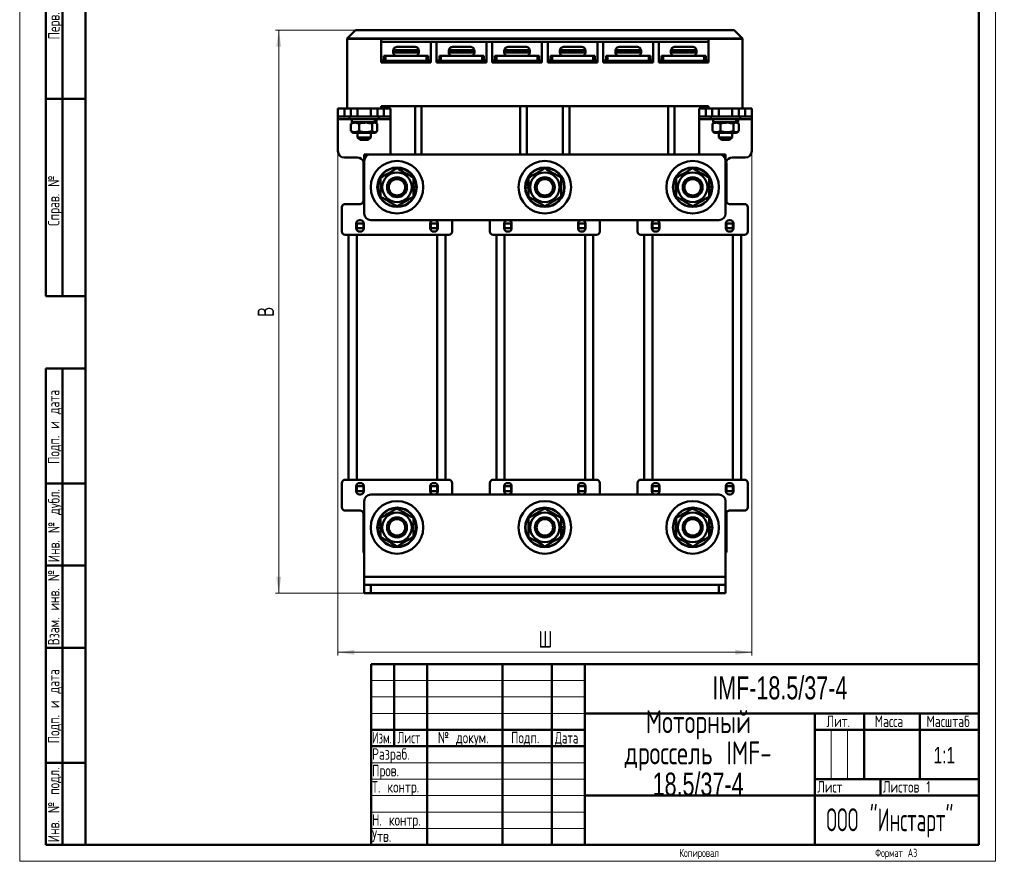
# Model space of a CAD drawing. Header units: millimetres. Extents: x 0 to 300, y 0 to 420.
# Tile 1 of 2: x 0 to 300, y 0 to 256. Entities that reach past the tile are written whole.
import ezdxf

# ---------------------------------------------------------------- set-up
doc = ezdxf.new("R2010")
doc.units = ezdxf.units.MM
doc.linetypes.add('SLD-Сплошная', pattern=[0])
doc.styles.add('SLDTEXTSTYLE0', font='TXT', dxfattribs={"width": 0.7})
doc.styles.add('SLDTEXTSTYLE1', font='TXT', dxfattribs={"width": 0.7, "bigfont": 'bigfont'})
doc.styles.add('SLDTEXTSTYLE2', font='TXT', dxfattribs={"width": 0.705079, "bigfont": 'bigfont'})
doc.styles.add('SLDTEXTSTYLE3', font='TXT', dxfattribs={"width": 0.648852, "bigfont": 'bigfont'})
doc.styles.add('SLDTEXTSTYLE4', font='TXT', dxfattribs={"width": 0.632021, "bigfont": 'bigfont'})
doc.styles.add('SLDTEXTSTYLE5', font='TXT', dxfattribs={"width": 0.625377, "bigfont": 'bigfont'})
doc.styles.add('SLDTEXTSTYLE6', font='TXT', dxfattribs={"width": 0.572824, "bigfont": 'bigfont'})
doc.dimstyles.new('SLDDIMSTYLE0', dxfattribs={"dimtxt": 5, "dimasz": 5, "dimexe": 0, "dimexo": 0.0625, "dimgap": 1.25, "dimtad": 2, "dimdec": 1, "dimrnd": 1e-09, "dimzin": 12, "dimdsep": 46, "dimtxsty": 'SLDTEXTSTYLE0', "dimsah": 1, "dimcen": 0.09, "dimadec": 0, "dimazin": 3, "dimtfac": 1, "dimtdec": 3, "dimtofl": 0, "dimtmove": 0, "dimatfit": 3, "dimfxl": 0, "dimfrac": 2, "dimtolj": 1, "dimtzin": 12, "dimarcsym": 0})

# ---------------------------------------------------------------- blocks, each defined once
blk = doc.blocks.new('SW_NOTE_0')
at = {"color": 0, "linetype": 'Continuous', "lineweight": 0, "char_height": 7, "attachment_point": 2}
for s, insert, style in [('Моторный', (17.5, 9), 'SLDTEXTSTYLE1'), ('дроссель IMF-', (17.41, -0.5), 'SLDTEXTSTYLE1'), ('18.5/37-4', (17.4, -10), 'SLDTEXTSTYLE0')]:
    blk.add_mtext(s, dxfattribs=dict(at, insert=insert, style=style))
blk = doc.blocks.new('_D')
at = {"color": 7, "linetype": 'SLD-Сплошная', "lineweight": 0}
for p, q in [((96.85, 216.1), (96.85, 62.61)), ((222.85, 216.1), (222.85, 62.61)), ((96.85, 63.61), (222.85, 63.61))]:
    blk.add_line(p, q, dxfattribs=at)
at = {"color": 7, "linetype": 'SLD-Сплошная', "lineweight": 18}
for points in [[(96.85, 63.61), (101.85, 62.84), (101.85, 64.37)], [(222.85, 63.61), (217.85, 64.37), (217.85, 62.84)]]:
    blk.add_solid(points, dxfattribs=at)
at = {"color": 7, "linetype": 'SLD-Сплошная', "lineweight": 18, "insert": (157.9, 70.05), "char_height": 5, "attachment_point": 1, "style": 'SLDTEXTSTYLE1'}
blk.add_mtext('Ш', dxfattribs=at)
blk = doc.blocks.new('_D_1')
at = {"color": 7, "linetype": 'SLD-Сплошная', "lineweight": 0}
for p, q in [((102.19, 252.91), (77.85, 252.91)), ((78.85, 81.61), (78.85, 252.91)), ((106.84, 81.61), (77.85, 81.61))]:
    blk.add_line(p, q, dxfattribs=at)
at = {"color": 7, "linetype": 'SLD-Сплошная', "lineweight": 18}
for points in [[(78.85, 252.91), (78.08, 247.91), (79.62, 247.91)], [(78.85, 81.61), (79.62, 86.61), (78.08, 86.61)]]:
    blk.add_solid(points, dxfattribs=at)
at = {"color": 7, "linetype": 'SLD-Сплошная', "lineweight": 18, "insert": (72.41, 165.66), "char_height": 5, "attachment_point": 1, "rotation": 90, "style": 'SLDTEXTSTYLE1'}
blk.add_mtext('В', dxfattribs=at)

msp = doc.modelspace()

# ---------------------------------------------------------------- linework, layer by layer
at = {"color": 7, "linetype": 'SLD-Сплошная', "lineweight": 18}
for p, q in [((0, 420), (0, 0)), ((297, 420), (297, 0)), ((107, 55), (172, 55)), ((107, 50), (172, 50)), ((107, 45), (172, 45)), ((247, 40), (247, 25)), ((252, 40), (252, 25)), ((107, 30), (172, 30)), ((107, 25), (172, 25)), ((107, 20), (172, 20)), ((107, 15), (172, 15)), ((107, 10), (172, 10)), ((0, 0), (297, 0))]:
    msp.add_line(p, q, dxfattribs=at)
at = {"color": 7, "linetype": 'SLD-Сплошная', "lineweight": 50}
for p, q in [((20, 415), (20, 5)), ((20, 415), (20, 5)), ((292, 5), (292, 415)), ((8, 172), (8, 292)), ((8, 172), (8, 292)), ((13, 172), (13, 292)), ((13, 172), (13, 292)), ((102.2, 252.91), (99.7, 250.41)), ((102.2, 252.91), (217.5, 252.91)), ((217.5, 252.91), (220, 250.41)), ((99.7, 250.41), (99.7, 250.31)), ((99.7, 250.41), (220, 250.41)), ((220, 250.31), (99.7, 250.31)), ((99.7, 229.11), (99.7, 250.31)), ((99.7, 250.31), (110, 250.31)), ((110, 250.31), (110, 243.11)), ((110, 249.31), (125.15, 249.31)), ((125.15, 243.11), (125.15, 249.31)), ((125.15, 249.31), (126.91, 249.31)), ((126.91, 249.31), (126.91, 243.11)), ((126.91, 249.31), (142.06, 249.31)), ((142.06, 243.11), (142.06, 249.31)), ((142.06, 249.31), (143.82, 249.31)), ((143.82, 249.31), (143.82, 243.11)), ((143.82, 249.31), (158.97, 249.31)), ((158.97, 243.11), (158.97, 249.31)), ((158.97, 249.31), (160.73, 249.31)), ((160.73, 249.31), (160.73, 243.11)), ((160.73, 249.31), (175.88, 249.31)), ((175.88, 243.11), (175.88, 249.31)), ((175.88, 249.31), (177.64, 249.31)), ((177.64, 249.31), (177.64, 243.11)), ((177.64, 249.31), (192.79, 249.31)), ((192.79, 243.11), (192.79, 249.31)), ((192.79, 249.31), (194.55, 249.31)), ((194.55, 249.31), (194.55, 243.11)), ((194.55, 249.31), (209.7, 249.31)), ((209.7, 243.11), (209.7, 250.31)), ((209.7, 250.31), (220, 250.31)), ((220, 250.41), (220, 250.31)), ((220, 250.31), (220, 229.11)), ((113.68, 246.81), (113.68, 246.11)), ((113.68, 246.81), (113.75, 246.81)), ((121.4, 246.81), (113.75, 246.81)), ((121.4, 246.81), (121.48, 246.81)), ((121.48, 246.11), (121.48, 246.81)), ((130.59, 246.81), (130.59, 246.11)), ((130.59, 246.81), (130.66, 246.81)), ((138.31, 246.81), (130.66, 246.81)), ((138.31, 246.81), (138.39, 246.81)), ((138.39, 246.11), (138.39, 246.81)), ((147.5, 246.81), (147.5, 246.11)), ((147.5, 246.81), (147.57, 246.81)), ((155.22, 246.81), (147.57, 246.81)), ((155.22, 246.81), (155.3, 246.81)), ((155.3, 246.11), (155.3, 246.81)), ((164.41, 246.81), (164.41, 246.11)), ((164.41, 246.81), (164.48, 246.81)), ((172.13, 246.81), (164.48, 246.81)), ((172.13, 246.81), (172.21, 246.81)), ((172.21, 246.11), (172.21, 246.81)), ((181.32, 246.81), (181.32, 246.11)), ((181.32, 246.81), (181.39, 246.81)), ((189.04, 246.81), (181.39, 246.81)), ((189.04, 246.81), (189.12, 246.81)), ((189.12, 246.11), (189.12, 246.81)), ((198.23, 246.81), (198.23, 246.11)), ((198.23, 246.81), (198.3, 246.81)), ((205.95, 246.81), (198.3, 246.81)), ((205.95, 246.81), (206.03, 246.81)), ((206.03, 246.11), (206.03, 246.81)), ((110.83, 243.71), (110, 243.71)), ((110, 243.11), (125.15, 243.11)), ((110.5, 243.61), (110.5, 243.11)), ((111, 243.61), (110.5, 243.61)), ((110.83, 245.11), (110.83, 243.61)), ((111.33, 245.11), (110.83, 245.11)), ((124.15, 243.61), (111, 243.61)), ((111.33, 243.61), (111.33, 245.11)), ((123.83, 245.11), (111.33, 245.11)), ((123.83, 245.11), (123.83, 243.61)), ((124.33, 245.11), (123.83, 245.11)), ((124.65, 243.61), (124.15, 243.61)), ((124.33, 243.61), (124.33, 245.11)), ((125.15, 243.71), (124.33, 243.71)), ((124.65, 243.11), (124.65, 243.61)), ((127.74, 243.71), (126.91, 243.71)), ((126.91, 243.11), (142.06, 243.11)), ((127.41, 243.61), (127.41, 243.11)), ((127.91, 243.61), (127.41, 243.61)), ((127.74, 245.11), (127.74, 243.61)), ((128.24, 245.11), (127.74, 245.11)), ((127.91, 243.61), (141.06, 243.61)), ((128.24, 243.61), (128.24, 245.11)), ((128.24, 245.11), (140.74, 245.11)), ((140.74, 245.11), (140.74, 243.61)), ((141.24, 245.11), (140.74, 245.11)), ((141.56, 243.61), (141.06, 243.61)), ((141.24, 243.61), (141.24, 245.11)), ((142.06, 243.71), (141.24, 243.71)), ((141.56, 243.11), (141.56, 243.61)), ((144.65, 243.71), (143.82, 243.71)), ((143.82, 243.11), (158.97, 243.11)), ((144.32, 243.61), (144.32, 243.11)), ((144.82, 243.61), (144.32, 243.61)), ((144.65, 245.11), (144.65, 243.61)), ((145.15, 245.11), (144.65, 245.11)), ((157.97, 243.61), (144.82, 243.61)), ((145.15, 243.61), (145.15, 245.11)), ((145.15, 245.11), (157.65, 245.11)), ((157.65, 245.11), (157.65, 243.61)), ((158.15, 245.11), (157.65, 245.11)), ((158.47, 243.61), (157.97, 243.61)), ((158.15, 243.61), (158.15, 245.11)), ((158.97, 243.71), (158.15, 243.71)), ((158.47, 243.11), (158.47, 243.61)), ((161.56, 243.71), (160.73, 243.71)), ((160.73, 243.11), (175.88, 243.11)), ((161.23, 243.61), (161.23, 243.11)), ((161.73, 243.61), (161.23, 243.61)), ((161.56, 245.11), (161.56, 243.61)), ((162.06, 245.11), (161.56, 245.11)), ((174.88, 243.61), (161.73, 243.61)), ((162.06, 243.61), (162.06, 245.11)), ((174.56, 245.11), (162.06, 245.11)), ((174.56, 245.11), (174.56, 243.61)), ((175.06, 245.11), (174.56, 245.11)), ((175.38, 243.61), (174.88, 243.61)), ((175.06, 243.61), (175.06, 245.11)), ((175.88, 243.71), (175.06, 243.71)), ((175.38, 243.11), (175.38, 243.61)), ((178.47, 243.71), (177.64, 243.71)), ((177.64, 243.11), (192.79, 243.11)), ((178.14, 243.61), (178.14, 243.11)), ((178.64, 243.61), (178.14, 243.61)), ((178.47, 245.11), (178.47, 243.61)), ((178.97, 245.11), (178.47, 245.11)), ((178.64, 243.61), (191.79, 243.61)), ((178.97, 243.61), (178.97, 245.11)), ((178.97, 245.11), (191.47, 245.11)), ((191.47, 245.11), (191.47, 243.61)), ((191.97, 245.11), (191.47, 245.11)), ((192.29, 243.61), (191.79, 243.61)), ((191.97, 243.61), (191.97, 245.11)), ((192.79, 243.71), (191.97, 243.71)), ((192.29, 243.11), (192.29, 243.61)), ((195.38, 243.71), (194.55, 243.71)), ((194.55, 243.11), (209.7, 243.11)), ((195.05, 243.61), (195.05, 243.11)), ((195.55, 243.61), (195.05, 243.61)), ((195.38, 245.11), (195.38, 243.61)), ((195.88, 245.11), (195.38, 245.11)), ((195.55, 243.61), (208.7, 243.61)), ((195.88, 243.61), (195.88, 245.11)), ((195.88, 245.11), (208.38, 245.11)), ((208.38, 245.11), (208.38, 243.61)), ((208.88, 245.11), (208.38, 245.11)), ((209.2, 243.61), (208.7, 243.61)), ((208.88, 243.61), (208.88, 245.11)), ((209.7, 243.71), (208.88, 243.71)), ((209.2, 243.11), (209.2, 243.61)), ((8, 232), (20, 232)), ((20, 232), (8, 232)), ((96.85, 226.61), (96.85, 229.11)), ((96.85, 229.11), (98.85, 229.11)), ((98.85, 229.11), (98.85, 226.61)), ((98.85, 229.11), (99.7, 229.11)), ((110, 229.11), (99.7, 229.11)), ((100.83, 226.61), (100.83, 229.11)), ((102.85, 229.11), (102.85, 226.61)), ((106.85, 226.61), (106.85, 229.11)), ((108.87, 229.11), (108.87, 226.61)), ((110, 229.11), (110, 229.81)), ((209.7, 229.81), (110, 229.81)), ((110, 229.11), (110.85, 229.11)), ((110.85, 226.61), (110.85, 229.11)), ((110.85, 229.11), (112.85, 229.11)), ((112.85, 229.11), (112.85, 226.61)), ((120.35, 229.81), (120.35, 215.11)), ((122.35, 215.11), (122.35, 229.81)), ((152.35, 229.81), (152.35, 215.11)), ((154.35, 215.11), (154.35, 229.81)), ((165.35, 229.81), (165.35, 215.11)), ((167.35, 215.11), (167.35, 229.81)), ((197.35, 229.81), (197.35, 215.11)), ((199.35, 215.11), (199.35, 229.81)), ((206.85, 226.61), (206.85, 229.11)), ((206.85, 229.11), (208.85, 229.11)), ((208.85, 229.11), (208.85, 226.61)), ((208.85, 229.11), (209.7, 229.11)), ((209.7, 229.81), (209.7, 229.11)), ((220, 229.11), (209.7, 229.11)), ((210.83, 226.61), (210.83, 229.11)), ((212.85, 229.11), (212.85, 226.61)), ((216.85, 226.61), (216.85, 229.11)), ((218.87, 229.11), (218.87, 226.61)), ((220, 229.11), (220.85, 229.11)), ((220.85, 226.61), (220.85, 229.11)), ((220.85, 229.11), (222.85, 229.11)), ((222.85, 229.11), (222.85, 226.61)), ((98.85, 226.61), (96.85, 226.61)), ((96.85, 226.61), (96.85, 225.87)), ((96.85, 225.87), (96.85, 216.11)), ((98.85, 226.61), (100.83, 226.61)), ((100.35, 226.61), (100.35, 225.81)), ((100.35, 225.81), (109.01, 225.81)), ((102.85, 226.61), (100.83, 226.61)), ((101.05, 225.81), (101.05, 224.91)), ((101.05, 224.91), (108.19, 224.91)), ((101.6, 224.91), (101.06, 224.59)), ((102.85, 226.61), (106.85, 226.61)), ((108.87, 226.61), (106.85, 226.61)), ((108.64, 224.59), (108.1, 224.91)), ((108.19, 224.91), (108.5, 224.91)), ((108.5, 224.91), (108.65, 224.91)), ((108.65, 224.91), (108.65, 225.81)), ((108.87, 226.61), (110.85, 226.61)), ((109.01, 225.81), (109.35, 225.81)), ((109.35, 225.81), (109.35, 226.61)), ((112.85, 226.61), (110.85, 226.61)), ((112.85, 225.87), (112.85, 226.61)), ((112.85, 216.11), (112.85, 225.87)), ((208.85, 226.61), (206.85, 226.61)), ((206.85, 226.61), (206.85, 225.87)), ((206.85, 225.87), (206.85, 216.11)), ((208.85, 226.61), (210.83, 226.61)), ((210.35, 226.61), (210.35, 225.81)), ((210.35, 225.81), (219.01, 225.81)), ((212.85, 226.61), (210.83, 226.61)), ((211.05, 225.81), (211.05, 224.91)), ((211.05, 224.91), (218.19, 224.91)), ((211.6, 224.91), (211.06, 224.59)), ((212.85, 226.61), (216.85, 226.61)), ((218.87, 226.61), (216.85, 226.61)), ((218.64, 224.59), (218.1, 224.91)), ((218.19, 224.91), (218.5, 224.91)), ((218.5, 224.91), (218.65, 224.91)), ((218.65, 224.91), (218.65, 225.81)), ((218.87, 226.61), (220.85, 226.61)), ((219.01, 225.81), (219.35, 225.81)), ((219.35, 225.81), (219.35, 226.61)), ((222.85, 226.61), (220.85, 226.61)), ((222.85, 225.87), (222.85, 226.61)), ((222.85, 216.11), (222.85, 225.87)), ((101.07, 224.54), (100.84, 224.45)), ((100.84, 224.45), (100.84, 222.16)), ((100.84, 222.16), (101.07, 222.07)), ((101.06, 222.02), (101.6, 221.71)), ((103.3, 224.45), (103.3, 222.16)), ((107.31, 224.45), (107.31, 222.16)), ((108.1, 221.71), (108.64, 222.02)), ((108.86, 224.45), (108.86, 222.16)), ((211.07, 224.54), (210.84, 224.45)), ((210.84, 224.45), (210.84, 222.16)), ((210.84, 222.16), (211.07, 222.07)), ((211.06, 222.02), (211.6, 221.71)), ((213.3, 224.45), (213.3, 222.16)), ((217.31, 224.45), (217.31, 222.16)), ((218.1, 221.71), (218.64, 222.02)), ((218.86, 224.45), (218.86, 222.16)), ((103.61, 221.71), (101.6, 221.71)), ((102.85, 221.71), (102.85, 220.26)), ((102.85, 220.26), (103.6, 219.51)), ((102.85, 220.26), (106.85, 220.26)), ((106.1, 219.51), (103.6, 219.51)), ((108.1, 221.71), (103.61, 221.71)), ((106.1, 219.51), (106.85, 220.26)), ((106.85, 220.26), (106.85, 221.71)), ((213.61, 221.71), (211.6, 221.71)), ((212.85, 221.71), (212.85, 220.26)), ((212.85, 220.26), (213.6, 219.51)), ((212.85, 220.26), (216.85, 220.26)), ((216.1, 219.51), (213.6, 219.51)), ((218.1, 221.71), (213.61, 221.71)), ((216.1, 219.51), (216.85, 220.26)), ((216.85, 220.26), (216.85, 221.71)), ((98.85, 214.11), (102.85, 214.11)), ((104.85, 213.11), (104.85, 215.11)), ((104.85, 215.11), (106.85, 215.11)), ((104.85, 197.11), (104.85, 213.11)), ((106.85, 215.11), (212.85, 215.11)), ((212.85, 215.11), (214.85, 215.11)), ((214.85, 215.11), (214.85, 213.11)), ((214.85, 213.11), (214.85, 197.11)), ((216.85, 214.11), (220.85, 214.11)), ((104.6, 212.36), (104.6, 201.01)), ((215.1, 201.01), (215.1, 212.36)), ((119.85, 205.22), (120.75, 205.22)), ((120.71, 204.41), (119.85, 204.41)), ((120.61, 203.82), (119.85, 203.82)), ((154.85, 204.99), (153.95, 204.99)), ((153.99, 205.81), (154.85, 205.81)), ((154.09, 206.39), (154.85, 206.39)), ((209.85, 205.22), (210.75, 205.22)), ((210.71, 204.41), (209.85, 204.41)), ((210.61, 203.82), (209.85, 203.82)), ((98.1, 199.01), (98.1, 191.61)), ((103.6, 200.01), (99.1, 200.01)), ((220.6, 200.01), (216.1, 200.01)), ((221.6, 191.61), (221.6, 199.01)), ((103.75, 195.11), (103.45, 195.11)), ((212.85, 195.11), (106.85, 195.11)), ((131.6, 191.61), (131.6, 195.11)), ((143.1, 195.11), (143.1, 191.61)), ((176.6, 191.61), (176.6, 195.11)), ((188.1, 195.11), (188.1, 191.61)), ((216.25, 195.11), (215.95, 195.11)), ((102.45, 194.11), (102.45, 192.61)), ((104.6, 194.11), (102.6, 194.11)), ((102.6, 192.61), (102.6, 194.11)), ((104.6, 192.61), (102.6, 192.61)), ((102.6, 192.61), (102.6, 192.08)), ((104.6, 192.61), (104.6, 194.11)), ((104.6, 192.61), (104.6, 192.08)), ((104.75, 192.61), (104.75, 194.11)), ((124.95, 194.11), (124.95, 192.61)), ((125.1, 194.11), (127.1, 194.11)), ((125.1, 194.11), (125.1, 192.61)), ((127.1, 192.61), (125.1, 192.61)), ((125.1, 192.08), (125.1, 192.61)), ((127.1, 194.11), (127.1, 192.61)), ((127.1, 192.08), (127.1, 192.61)), ((127.25, 192.61), (127.25, 194.11)), ((147.45, 194.11), (147.45, 192.61)), ((149.6, 194.11), (147.6, 194.11)), ((147.6, 192.61), (147.6, 194.11)), ((149.6, 192.61), (147.6, 192.61)), ((147.6, 192.61), (147.6, 192.08)), ((149.6, 192.61), (149.6, 194.11)), ((149.6, 192.61), (149.6, 192.08)), ((149.75, 192.61), (149.75, 194.11)), ((169.95, 194.11), (169.95, 192.61)), ((170.1, 194.11), (172.1, 194.11)), ((170.1, 194.11), (170.1, 192.61)), ((172.1, 192.61), (170.1, 192.61)), ((170.1, 192.08), (170.1, 192.61)), ((172.1, 194.11), (172.1, 192.61)), ((172.1, 192.08), (172.1, 192.61)), ((172.25, 192.61), (172.25, 194.11)), ((192.45, 194.11), (192.45, 192.61)), ((194.6, 194.11), (192.6, 194.11)), ((192.6, 192.61), (192.6, 194.11)), ((194.6, 192.61), (192.6, 192.61)), ((192.6, 192.61), (192.6, 192.08)), ((194.6, 192.61), (194.6, 194.11)), ((194.6, 192.61), (194.6, 192.08)), ((194.75, 192.61), (194.75, 194.11)), ((214.95, 194.11), (214.95, 192.61)), ((215.1, 194.11), (217.1, 194.11)), ((215.1, 194.11), (215.1, 192.61)), ((217.1, 192.61), (215.1, 192.61)), ((215.1, 192.08), (215.1, 192.61)), ((217.1, 194.11), (217.1, 192.61)), ((217.1, 192.08), (217.1, 192.61)), ((217.25, 192.61), (217.25, 194.11)), ((99.1, 190.61), (100.1, 190.61)), ((100.1, 190.61), (100.1, 116.11)), ((100.1, 190.61), (102.6, 190.61)), ((102.6, 190.61), (102.6, 116.11)), ((102.6, 190.61), (127.1, 190.61)), ((103.45, 191.61), (103.75, 191.61)), ((125.95, 191.61), (126.25, 191.61)), ((127.1, 190.61), (127.1, 116.11)), ((127.1, 190.61), (129.6, 190.61)), ((129.6, 190.61), (129.6, 116.11)), ((129.6, 190.61), (130.6, 190.61)), ((144.1, 190.61), (145.1, 190.61)), ((145.1, 190.61), (145.1, 116.11)), ((145.1, 190.61), (147.6, 190.61)), ((147.6, 190.61), (147.6, 116.11)), ((147.6, 190.61), (172.1, 190.61)), ((148.45, 191.61), (148.75, 191.61)), ((170.95, 191.61), (171.25, 191.61)), ((172.1, 190.61), (172.1, 116.11)), ((172.1, 190.61), (174.6, 190.61)), ((174.6, 190.61), (174.6, 116.11)), ((174.6, 190.61), (175.6, 190.61)), ((189.1, 190.61), (190.1, 190.61)), ((190.1, 190.61), (190.1, 116.11)), ((190.1, 190.61), (192.6, 190.61)), ((192.6, 190.61), (192.6, 116.11)), ((192.6, 190.61), (217.1, 190.61)), ((193.45, 191.61), (193.75, 191.61)), ((215.95, 191.61), (216.25, 191.61)), ((217.1, 190.61), (217.1, 116.11)), ((217.1, 190.61), (219.6, 190.61)), ((219.6, 190.61), (219.6, 116.11)), ((219.6, 190.61), (220.6, 190.61)), ((8, 172), (20, 172)), ((8, 5), (8, 150)), ((8, 150), (20, 150)), ((13, 5), (13, 150)), ((20, 115), (8, 115)), ((98.1, 115.11), (98.1, 107.71)), ((100.1, 116.11), (99.1, 116.11)), ((100.1, 116.11), (102.6, 116.11)), ((102.45, 114.11), (102.45, 112.61)), ((102.6, 116.11), (127.1, 116.11)), ((102.6, 114.63), (102.6, 114.11)), ((102.6, 112.61), (102.6, 114.11)), ((102.6, 114.11), (104.6, 114.11)), ((103.75, 115.11), (103.45, 115.11)), ((104.6, 114.63), (104.6, 114.11)), ((104.6, 112.61), (104.6, 114.11)), ((104.75, 112.61), (104.75, 114.11)), ((124.95, 114.11), (124.95, 112.61)), ((125.1, 114.11), (125.1, 114.63)), ((125.1, 114.11), (127.1, 114.11)), ((125.1, 114.11), (125.1, 112.61)), ((126.25, 115.11), (125.95, 115.11)), ((127.1, 116.11), (129.6, 116.11)), ((127.1, 114.11), (127.1, 114.63)), ((127.1, 114.11), (127.1, 112.61)), ((127.25, 112.61), (127.25, 114.11)), ((130.6, 116.11), (129.6, 116.11)), ((131.6, 111.61), (131.6, 115.11)), ((143.1, 115.11), (143.1, 111.61)), ((145.1, 116.11), (144.1, 116.11)), ((145.1, 116.11), (147.6, 116.11)), ((147.45, 114.11), (147.45, 112.61)), ((147.6, 116.11), (172.1, 116.11)), ((147.6, 114.63), (147.6, 114.11)), ((147.6, 112.61), (147.6, 114.11)), ((147.6, 114.11), (149.6, 114.11)), ((148.75, 115.11), (148.45, 115.11)), ((149.6, 114.63), (149.6, 114.11)), ((149.6, 112.61), (149.6, 114.11)), ((149.75, 112.61), (149.75, 114.11)), ((169.95, 114.11), (169.95, 112.61)), ((170.1, 114.11), (170.1, 114.63)), ((170.1, 114.11), (172.1, 114.11)), ((170.1, 114.11), (170.1, 112.61)), ((171.25, 115.11), (170.95, 115.11)), ((172.1, 116.11), (174.6, 116.11)), ((172.1, 114.11), (172.1, 114.63)), ((172.1, 114.11), (172.1, 112.61)), ((172.25, 112.61), (172.25, 114.11)), ((175.6, 116.11), (174.6, 116.11)), ((176.6, 111.61), (176.6, 115.11)), ((188.1, 115.11), (188.1, 111.61)), ((190.1, 116.11), (189.1, 116.11)), ((190.1, 116.11), (192.6, 116.11)), ((192.45, 114.11), (192.45, 112.61)), ((192.6, 116.11), (217.1, 116.11)), ((192.6, 114.63), (192.6, 114.11)), ((192.6, 114.11), (194.6, 114.11)), ((192.6, 112.61), (192.6, 114.11)), ((193.75, 115.11), (193.45, 115.11)), ((194.6, 114.63), (194.6, 114.11)), ((194.6, 112.61), (194.6, 114.11)), ((194.75, 112.61), (194.75, 114.11)), ((214.95, 114.11), (214.95, 112.61)), ((215.1, 114.11), (215.1, 114.63)), ((215.1, 114.11), (217.1, 114.11)), ((215.1, 114.11), (215.1, 112.61)), ((216.25, 115.11), (215.95, 115.11)), ((217.1, 116.11), (219.6, 116.11)), ((217.1, 114.11), (217.1, 114.63)), ((217.1, 114.11), (217.1, 112.61)), ((217.25, 112.61), (217.25, 114.11)), ((220.6, 116.11), (219.6, 116.11)), ((221.6, 107.71), (221.6, 115.11)), ((104.6, 112.61), (102.6, 112.61)), ((103.45, 111.61), (103.75, 111.61)), ((212.85, 111.61), (106.85, 111.61)), ((125.1, 112.61), (127.1, 112.61)), ((149.6, 112.61), (147.6, 112.61)), ((170.1, 112.61), (172.1, 112.61)), ((194.6, 112.61), (192.6, 112.61)), ((215.1, 112.61), (217.1, 112.61)), ((215.95, 111.61), (216.25, 111.61)), ((104.85, 109.61), (104.85, 86.61)), ((214.85, 86.61), (214.85, 109.61)), ((99.1, 106.71), (103.6, 106.71)), ((104.6, 105.71), (104.6, 94.36)), ((215.1, 94.36), (215.1, 105.71)), ((216.1, 106.71), (220.6, 106.71)), ((108.99, 102.31), (109.85, 102.31)), ((109.09, 102.89), (109.85, 102.89)), ((109.85, 101.49), (108.95, 101.49)), ((164.85, 101.72), (165.75, 101.72)), ((165.71, 100.91), (164.85, 100.91)), ((165.61, 100.32), (164.85, 100.32)), ((209.85, 101.72), (210.75, 101.72)), ((210.71, 100.91), (209.85, 100.91)), ((210.61, 100.32), (209.85, 100.32)), ((20, 90), (8, 90)), ((214.85, 86.61), (104.85, 86.61)), ((104.85, 86.61), (104.85, 84.11)), ((104.85, 81.61), (104.85, 84.11)), ((104.85, 84.11), (106.85, 84.11)), ((106.85, 84.11), (106.85, 81.61)), ((212.85, 84.11), (106.85, 84.11)), ((212.85, 81.61), (212.85, 84.11)), ((212.85, 84.11), (214.85, 84.11)), ((214.85, 84.11), (214.85, 86.61)), ((214.85, 84.11), (214.85, 81.61)), ((106.85, 81.61), (104.85, 81.61)), ((212.85, 81.61), (106.85, 81.61)), ((214.85, 81.61), (212.85, 81.61)), ((20, 65), (8, 65)), ((107, 60), (292, 60)), ((107, 60), (107, 5)), ((114, 35), (114, 60)), ((124, 60), (124, 5)), ((147, 60), (147, 5)), ((162, 60), (162, 5)), ((172, 60), (172, 5)), ((172, 45), (292, 45)), ((242, 45), (242, 5)), ((257, 45), (257, 25)), ((274, 45), (274, 25)), ((107, 40), (172, 40)), ((242, 40), (292, 40)), ((107, 35), (172, 35)), ((8, 30), (20, 30)), ((242, 25), (292, 25)), ((262, 25), (262, 20)), ((172, 20), (292, 20)), ((8, 5), (20, 5)), ((20, 5), (292, 5))]:
    msp.add_line(p, q, dxfattribs=at)
at = {"color": 8, "linetype": 'SLD-Сплошная', "lineweight": 50}
for p, q in [((117.58, 246.11), (113.68, 246.11)), ((121.48, 246.11), (117.58, 246.11)), ((134.49, 246.11), (130.59, 246.11)), ((138.39, 246.11), (134.49, 246.11)), ((151.4, 246.11), (147.5, 246.11)), ((155.3, 246.11), (151.4, 246.11)), ((168.31, 246.11), (164.41, 246.11)), ((172.21, 246.11), (168.31, 246.11)), ((185.22, 246.11), (181.32, 246.11)), ((189.12, 246.11), (185.22, 246.11)), ((202.13, 246.11), (198.23, 246.11)), ((206.03, 246.11), (202.13, 246.11)), ((111, 243.11), (111, 243.61)), ((124.15, 243.61), (124.15, 243.11)), ((127.91, 243.11), (127.91, 243.61)), ((141.06, 243.61), (141.06, 243.11)), ((144.82, 243.11), (144.82, 243.61)), ((157.97, 243.61), (157.97, 243.11)), ((161.73, 243.11), (161.73, 243.61)), ((174.88, 243.61), (174.88, 243.11)), ((178.64, 243.11), (178.64, 243.61)), ((191.79, 243.61), (191.79, 243.11)), ((195.55, 243.11), (195.55, 243.61)), ((208.7, 243.61), (208.7, 243.11)), ((96.85, 225.87), (100.35, 225.87)), ((109.35, 225.87), (112.85, 225.87)), ((206.85, 225.87), (210.35, 225.87)), ((219.35, 225.87), (222.85, 225.87))]:
    msp.add_line(p, q, dxfattribs=at)
at = {"color": 7, "linetype": 'SLD-Сплошная', "lineweight": 50}
for centre, radius in [((114.85, 205.11), 8), ((159.85, 205.11), 8), ((204.85, 205.11), 8), ((114.85, 205.11), 6), ((159.85, 205.11), 6), ((204.85, 205.11), 6), ((114.85, 205.11), 4.5), ((114.85, 205.11), 3.02), ((114.85, 205.11), 3), ((114.85, 205.11), 2.5), ((159.85, 205.11), 4.5), ((159.85, 205.11), 3.02), ((159.85, 205.11), 3), ((159.85, 205.11), 2.5), ((204.85, 205.11), 4.5), ((204.85, 205.11), 3.03), ((204.85, 205.11), 3), ((204.85, 205.11), 2.5), ((114.85, 101.61), 8), ((159.85, 101.61), 8), ((204.85, 101.61), 8), ((114.85, 101.61), 6), ((114.85, 101.61), 4.5), ((159.85, 101.61), 6), ((159.85, 101.61), 4.5), ((204.85, 101.61), 6), ((204.85, 101.61), 4.5), ((114.85, 101.61), 3.03), ((114.85, 101.61), 3), ((114.85, 101.61), 2.5), ((159.85, 101.61), 3.03), ((159.85, 101.61), 3), ((159.85, 101.61), 2.5), ((204.85, 101.61), 3.03), ((204.85, 101.61), 3), ((204.85, 101.61), 2.5)]:
    msp.add_circle(centre, radius, dxfattribs=at)
for centre, radius, start, end in [((114.68, 246.11), 1, 180, 270), ((120.48, 246.11), 1, 270, 0), ((131.59, 246.11), 1, 180, 270), ((137.39, 246.11), 1, 270, 0), ((148.5, 246.11), 1, 180, 270), ((154.3, 246.11), 1, 270, 0), ((165.41, 246.11), 1, 180, 270), ((171.21, 246.11), 1, 270, 0), ((182.32, 246.11), 1, 180, 270), ((188.12, 246.11), 1, 270, 0), ((199.23, 246.11), 1, 180, 270), ((205.03, 246.11), 1, 270, 360), ((98.85, 216.11), 2, 180, 270), ((114.85, 216.11), 2, 180, 210), ((204.85, 216.11), 2, 330, 0), ((220.85, 216.11), 2, 270, 0), ((102.85, 212.11), 2, 21.0523, 90), ((105.6, 212.36), 1, 138.5904, 180), ((106.85, 213.11), 2, 90, 180), ((212.85, 213.11), 2, 0, 90), ((214.1, 212.36), 1, 0, 41.4096), ((216.85, 212.11), 2, 90, 158.9477), ((114.85, 205.11), 5.9, 1.1426, 347.4467), ((159.85, 205.11), 5.9, 181.1426, 167.4467), ((204.85, 205.11), 5.9, 1.1426, 347.4467), ((114.85, 205.11), 5.9, 347.4467, 353.1861), ((159.85, 205.11), 5.9, 167.4467, 173.1861), ((204.85, 205.11), 5.9, 347.4467, 353.1861), ((103.6, 201.01), 1, 270, 0), ((216.1, 201.01), 1, 180, 270), ((99.1, 199.01), 1, 90, 180), ((220.6, 199.01), 1, 0, 90), ((103.45, 194.11), 1, 90, 180), ((103.75, 194.11), 1, 0, 90), ((106.85, 197.11), 2, 180, 270), ((125.95, 194.11), 1, 90, 180), ((126.25, 194.11), 1, 0, 90), ((148.45, 194.11), 1, 90, 180), ((148.75, 194.11), 1, 0, 90), ((170.95, 194.11), 1, 90, 180), ((171.25, 194.11), 1, 0, 90), ((193.45, 194.11), 1, 90, 180), ((193.75, 194.11), 1, 0, 90), ((212.85, 197.11), 2, 270, 0), ((215.95, 194.11), 1, 90, 180), ((216.25, 194.11), 1, 0, 90), ((103.45, 192.61), 1, 180, 270), ((103.75, 192.61), 1, 270, 0), ((125.95, 192.61), 1, 180, 270), ((126.25, 192.61), 1, 270, 0), ((148.45, 192.61), 1, 180, 270), ((148.75, 192.61), 1, 270, 0), ((170.95, 192.61), 1, 180, 270), ((171.25, 192.61), 1, 270, 0), ((193.45, 192.61), 1, 180, 270), ((193.75, 192.61), 1, 270, 0), ((215.95, 192.61), 1, 180, 270), ((216.25, 192.61), 1, 270, 0), ((99.1, 191.61), 1, 180, 270), ((130.6, 191.61), 1, 270, 0), ((144.1, 191.61), 1, 180, 270), ((175.6, 191.61), 1, 270, 0), ((189.1, 191.61), 1, 180, 270), ((220.6, 191.61), 1, 270, 0), ((99.1, 115.11), 1, 90, 180), ((103.45, 114.11), 1, 90, 180), ((103.75, 114.11), 1, 0, 90), ((125.95, 114.11), 1, 90, 180), ((126.25, 114.11), 1, 360, 90), ((130.6, 115.11), 1, 0, 90), ((144.1, 115.11), 1, 90, 180), ((148.45, 114.11), 1, 90, 180), ((148.75, 114.11), 1, 0, 90), ((170.95, 114.11), 1, 90, 180), ((171.25, 114.11), 1, 360, 90), ((175.6, 115.11), 1, 0, 90), ((189.1, 115.11), 1, 90, 180), ((193.45, 114.11), 1, 90, 180), ((193.75, 114.11), 1, 0, 90), ((215.95, 114.11), 1, 90, 180), ((216.25, 114.11), 1, 360, 90), ((220.6, 115.11), 1, 0, 90), ((103.45, 112.61), 1, 180, 270), ((103.75, 112.61), 1, 270, 0), ((106.85, 109.61), 2, 90, 180), ((125.95, 112.61), 1, 180, 270), ((126.25, 112.61), 1, 270, 0), ((148.45, 112.61), 1, 180, 270), ((148.75, 112.61), 1, 270, 0), ((170.95, 112.61), 1, 180, 270), ((171.25, 112.61), 1, 270, 0), ((193.45, 112.61), 1, 180, 270), ((193.75, 112.61), 1, 270, 0), ((212.85, 109.61), 2, 0, 90), ((215.95, 112.61), 1, 180, 270), ((216.25, 112.61), 1, 270, 0), ((99.1, 107.71), 1, 180, 270), ((103.6, 105.71), 1, 0, 90), ((114.85, 101.61), 5.9, 181.1426, 167.4467), ((159.85, 101.61), 5.9, 1.1426, 347.4467), ((204.85, 101.61), 5.9, 1.1426, 347.4467), ((216.1, 105.71), 1, 90, 180), ((220.6, 107.71), 1, 270, 0), ((114.85, 101.61), 5.9, 167.4467, 173.1861), ((159.85, 101.61), 5.9, 347.4467, 353.1861), ((204.85, 101.61), 5.9, 347.4467, 353.1861), ((105.6, 94.36), 1, 180, 221.4096), ((214.1, 94.36), 1, 318.5904, 0)]:
    msp.add_arc(centre, radius, start, end, dxfattribs=at)
for centre, start_param, end_param in [((104.85, 223.81), 4.766317, 4.853514), ((104.85, 226), 4.555399, 4.641797), ((214.85, 223.81), 4.766317, 4.853514), ((214.85, 226), 4.555399, 4.641797)]:
    msp.add_ellipse(centre, major_axis=(-1.63, 10.43), ratio=0.329019, start_param=start_param, end_param=end_param, dxfattribs=at)
for points, knots in [([(114.78, 247.81), (114.66, 247.79), (114.42, 247.77), (114.11, 247.59), (113.88, 247.33), (113.76, 247.05), (113.75, 246.87), (113.75, 246.81)], [0, 0, 0, 0, 0.222386, 0.444965, 0.662695, 0.875205, 1, 1, 1, 1]), ([(117.58, 247.81), (117.27, 247.81), (116.64, 247.81), (115.78, 247.81), (115.1, 247.81), (114.88, 247.81), (114.78, 247.81)], [0, 0, 0, 0, 0.243183, 0.5, 0.756817, 1, 1, 1, 1]), ([(120.38, 247.81), (120.27, 247.81), (120.05, 247.81), (119.37, 247.81), (118.52, 247.81), (117.88, 247.81), (117.58, 247.81)], [0, 0, 0, 0, 0.243183, 0.5, 0.756817, 1, 1, 1, 1]), ([(121.4, 246.81), (121.39, 246.92), (121.37, 247.14), (121.2, 247.43), (120.95, 247.66), (120.66, 247.79), (120.46, 247.8), (120.38, 247.81)], [0, 0, 0, 0, 0.2086506, 0.4172526, 0.6272771, 0.8410773, 1, 1, 1, 1]), ([(131.69, 247.81), (131.57, 247.79), (131.33, 247.77), (131.02, 247.59), (130.79, 247.33), (130.67, 247.05), (130.66, 246.87), (130.66, 246.81)], [0, 0, 0, 0, 0.222386, 0.444965, 0.662695, 0.875205, 1, 1, 1, 1]), ([(134.49, 247.81), (134.18, 247.81), (133.55, 247.81), (132.69, 247.81), (132.01, 247.81), (131.79, 247.81), (131.69, 247.81)], [0, 0, 0, 0, 0.2431833, 0.5, 0.7568167, 1, 1, 1, 1]), ([(137.29, 247.81), (137.18, 247.81), (136.96, 247.81), (136.28, 247.81), (135.43, 247.81), (134.79, 247.81), (134.49, 247.81)], [0, 0, 0, 0, 0.243183, 0.5, 0.756817, 1, 1, 1, 1]), ([(138.31, 246.81), (138.3, 246.92), (138.28, 247.14), (138.11, 247.43), (137.86, 247.66), (137.57, 247.79), (137.37, 247.8), (137.29, 247.81)], [0, 0, 0, 0, 0.2086506, 0.4172526, 0.6272771, 0.8410773, 1, 1, 1, 1]), ([(148.6, 247.81), (148.48, 247.79), (148.24, 247.77), (147.93, 247.59), (147.7, 247.33), (147.58, 247.05), (147.57, 246.87), (147.57, 246.81)], [0, 0, 0, 0, 0.222386, 0.444965, 0.662695, 0.875205, 1, 1, 1, 1]), ([(151.4, 247.81), (151.09, 247.81), (150.46, 247.81), (149.6, 247.81), (148.92, 247.81), (148.7, 247.81), (148.6, 247.81)], [0, 0, 0, 0, 0.243183, 0.5, 0.756817, 1, 1, 1, 1]), ([(154.2, 247.81), (154.09, 247.81), (153.87, 247.81), (153.19, 247.81), (152.34, 247.81), (151.7, 247.81), (151.4, 247.81)], [0, 0, 0, 0, 0.243183, 0.5, 0.756817, 1, 1, 1, 1]), ([(155.22, 246.81), (155.21, 246.92), (155.19, 247.14), (155.02, 247.43), (154.77, 247.66), (154.48, 247.79), (154.28, 247.8), (154.2, 247.81)], [0, 0, 0, 0, 0.208651, 0.417253, 0.627277, 0.841077, 1, 1, 1, 1]), ([(165.51, 247.81), (165.39, 247.79), (165.15, 247.77), (164.84, 247.59), (164.61, 247.33), (164.49, 247.05), (164.48, 246.87), (164.48, 246.81)], [0, 0, 0, 0, 0.222386, 0.444965, 0.662695, 0.875205, 1, 1, 1, 1]), ([(168.31, 247.81), (168, 247.81), (167.37, 247.81), (166.51, 247.81), (165.83, 247.81), (165.61, 247.81), (165.51, 247.81)], [0, 0, 0, 0, 0.2431833, 0.5, 0.7568167, 1, 1, 1, 1]), ([(171.11, 247.81), (171, 247.81), (170.78, 247.81), (170.1, 247.81), (169.25, 247.81), (168.61, 247.81), (168.31, 247.81)], [0, 0, 0, 0, 0.243183, 0.5, 0.756817, 1, 1, 1, 1]), ([(172.13, 246.81), (172.12, 246.92), (172.1, 247.14), (171.93, 247.43), (171.68, 247.66), (171.39, 247.79), (171.19, 247.8), (171.11, 247.81)], [0, 0, 0, 0, 0.208651, 0.417253, 0.627277, 0.841077, 1, 1, 1, 1]), ([(182.42, 247.81), (182.3, 247.79), (182.06, 247.77), (181.75, 247.59), (181.52, 247.33), (181.4, 247.05), (181.39, 246.87), (181.39, 246.81)], [0, 0, 0, 0, 0.222386, 0.444965, 0.662695, 0.875205, 1, 1, 1, 1]), ([(185.22, 247.81), (184.91, 247.81), (184.28, 247.81), (183.42, 247.81), (182.74, 247.81), (182.52, 247.81), (182.42, 247.81)], [0, 0, 0, 0, 0.243183, 0.5, 0.756817, 1, 1, 1, 1]), ([(188.02, 247.81), (187.91, 247.81), (187.69, 247.81), (187.01, 247.81), (186.16, 247.81), (185.52, 247.81), (185.22, 247.81)], [0, 0, 0, 0, 0.2431833, 0.5, 0.7568167, 1, 1, 1, 1]), ([(189.04, 246.81), (189.03, 246.92), (189.01, 247.14), (188.84, 247.43), (188.59, 247.66), (188.3, 247.79), (188.1, 247.8), (188.02, 247.81)], [0, 0, 0, 0, 0.208651, 0.417253, 0.627277, 0.841077, 1, 1, 1, 1]), ([(199.33, 247.81), (199.21, 247.79), (198.97, 247.77), (198.66, 247.59), (198.43, 247.33), (198.31, 247.05), (198.3, 246.87), (198.3, 246.81)], [0, 0, 0, 0, 0.222386, 0.444965, 0.662695, 0.875205, 1, 1, 1, 1]), ([(202.13, 247.81), (201.82, 247.81), (201.19, 247.81), (200.33, 247.81), (199.65, 247.81), (199.43, 247.81), (199.33, 247.81)], [0, 0, 0, 0, 0.243183, 0.5, 0.756817, 1, 1, 1, 1]), ([(204.93, 247.81), (204.82, 247.81), (204.6, 247.81), (203.92, 247.81), (203.07, 247.81), (202.43, 247.81), (202.13, 247.81)], [0, 0, 0, 0, 0.2431833, 0.5, 0.7568167, 1, 1, 1, 1]), ([(205.95, 246.81), (205.94, 246.92), (205.92, 247.14), (205.75, 247.43), (205.5, 247.66), (205.21, 247.79), (205.01, 247.8), (204.93, 247.81)], [0, 0, 0, 0, 0.2086506, 0.4172526, 0.6272771, 0.8410773, 1, 1, 1, 1]), ([(100.84, 224.45), (101.28, 224.61), (102.11, 224.92), (102.92, 224.6), (103.3, 224.45)], [0, 0, 0, 0, 0.534703, 1, 1, 1, 1]), ([(103.3, 222.16), (102.86, 222), (102.04, 221.69), (101.22, 222.01), (100.84, 222.16)], [0, 0, 0, 0, 0.534703, 1, 1, 1, 1]), ([(103.3, 224.45), (104.02, 224.61), (105.36, 224.92), (106.69, 224.6), (107.31, 224.45)], [0, 0, 0, 0, 0.534703, 1, 1, 1, 1]), ([(107.31, 222.16), (106.59, 222), (105.26, 221.69), (103.92, 222.01), (103.3, 222.16)], [0, 0, 0, 0, 0.534703, 1, 1, 1, 1]), ([(107.31, 224.45), (107.57, 224.61), (108.09, 224.92), (108.6, 224.6), (108.86, 224.45)], [0, 0, 0, 0, 0.507052, 1, 1, 1, 1]), ([(108.86, 222.16), (108.6, 222), (108.08, 221.69), (107.56, 222.01), (107.31, 222.16)], [0, 0, 0, 0, 0.507052, 1, 1, 1, 1]), ([(210.84, 224.45), (211.28, 224.61), (212.11, 224.92), (212.92, 224.6), (213.3, 224.45)], [0, 0, 0, 0, 0.534703, 1, 1, 1, 1]), ([(213.3, 222.16), (212.86, 222), (212.04, 221.69), (211.22, 222.01), (210.84, 222.16)], [0, 0, 0, 0, 0.534703, 1, 1, 1, 1]), ([(213.3, 224.45), (214.02, 224.61), (215.36, 224.92), (216.69, 224.6), (217.31, 224.45)], [0, 0, 0, 0, 0.534703, 1, 1, 1, 1]), ([(217.31, 222.16), (216.59, 222), (215.26, 221.69), (213.92, 222.01), (213.3, 222.16)], [0, 0, 0, 0, 0.534703, 1, 1, 1, 1]), ([(217.31, 224.45), (217.57, 224.61), (218.09, 224.92), (218.6, 224.6), (218.86, 224.45)], [0, 0, 0, 0, 0.507052, 1, 1, 1, 1]), ([(218.86, 222.16), (218.6, 222), (218.08, 221.69), (217.56, 222.01), (217.31, 222.16)], [0, 0, 0, 0, 0.507052, 1, 1, 1, 1]), ([(114.85, 210.88), (114.42, 210.63), (113.54, 210.12), (111.84, 209.14), (110.62, 208.44), (109.85, 207.99)], [0, 0, 0, 0, 0.2648589, 0.5354609, 1, 1, 1, 1]), ([(119.85, 207.99), (119.42, 208.24), (118.54, 208.75), (116.84, 209.73), (115.62, 210.43), (114.85, 210.88)], [0, 0, 0, 0, 0.264859, 0.535461, 1, 1, 1, 1]), ([(159.85, 210.88), (159.42, 210.63), (158.54, 210.12), (156.84, 209.14), (155.62, 208.44), (154.85, 207.99)], [0, 0, 0, 0, 0.264859, 0.535461, 1, 1, 1, 1]), ([(164.85, 207.99), (164.42, 208.24), (163.54, 208.75), (161.84, 209.73), (160.62, 210.43), (159.85, 210.88)], [0, 0, 0, 0, 0.264859, 0.535461, 1, 1, 1, 1]), ([(204.85, 210.88), (204.42, 210.63), (203.54, 210.12), (201.84, 209.14), (200.62, 208.44), (199.85, 207.99)], [0, 0, 0, 0, 0.2648589, 0.5354609, 1, 1, 1, 1]), ([(209.85, 207.99), (209.42, 208.24), (208.54, 208.75), (206.84, 209.73), (205.62, 210.43), (204.85, 210.88)], [0, 0, 0, 0, 0.264859, 0.535461, 1, 1, 1, 1]), ([(109.85, 207.99), (109.85, 207.52), (109.85, 206.56), (109.85, 205.09), (109.85, 203.63), (109.85, 202.69), (109.85, 202.22)], [0, 0, 0, 0, 0.250813, 0.506371, 0.750561, 1, 1, 1, 1]), ([(119.85, 202.22), (119.85, 202.69), (119.85, 203.65), (119.85, 205.12), (119.85, 206.59), (119.85, 207.52), (119.85, 207.99)], [0, 0, 0, 0, 0.250813, 0.506371, 0.750561, 1, 1, 1, 1]), ([(154.85, 207.99), (154.85, 207.52), (154.85, 206.56), (154.85, 205.09), (154.85, 203.63), (154.85, 202.69), (154.85, 202.22)], [0, 0, 0, 0, 0.250813, 0.506371, 0.750561, 1, 1, 1, 1]), ([(164.85, 202.22), (164.85, 202.69), (164.85, 203.65), (164.85, 205.12), (164.85, 206.59), (164.85, 207.52), (164.85, 207.99)], [0, 0, 0, 0, 0.250813, 0.506371, 0.750561, 1, 1, 1, 1]), ([(199.85, 207.99), (199.85, 207.52), (199.85, 206.56), (199.85, 205.09), (199.85, 203.63), (199.85, 202.69), (199.85, 202.22)], [0, 0, 0, 0, 0.250813, 0.506371, 0.750561, 1, 1, 1, 1]), ([(209.85, 202.22), (209.85, 202.69), (209.85, 203.65), (209.85, 205.12), (209.85, 206.59), (209.85, 207.52), (209.85, 207.99)], [0, 0, 0, 0, 0.250813, 0.506371, 0.750561, 1, 1, 1, 1]), ([(109.85, 202.22), (110.29, 201.97), (111.16, 201.46), (112.86, 200.48), (114.08, 199.78), (114.85, 199.33)], [0, 0, 0, 0, 0.264859, 0.535461, 1, 1, 1, 1]), ([(114.85, 199.33), (115.29, 199.58), (116.16, 200.09), (117.86, 201.07), (119.08, 201.77), (119.85, 202.22)], [0, 0, 0, 0, 0.264859, 0.535461, 1, 1, 1, 1]), ([(154.85, 202.22), (155.29, 201.97), (156.16, 201.46), (157.86, 200.48), (159.08, 199.78), (159.85, 199.33)], [0, 0, 0, 0, 0.264859, 0.535461, 1, 1, 1, 1]), ([(159.85, 199.33), (160.29, 199.58), (161.16, 200.09), (162.86, 201.07), (164.08, 201.77), (164.85, 202.22)], [0, 0, 0, 0, 0.2648589, 0.5354609, 1, 1, 1, 1]), ([(199.85, 202.22), (200.29, 201.97), (201.16, 201.46), (202.86, 200.48), (204.08, 199.78), (204.85, 199.33)], [0, 0, 0, 0, 0.264859, 0.535461, 1, 1, 1, 1]), ([(204.85, 199.33), (205.29, 199.58), (206.16, 200.09), (207.86, 201.07), (209.08, 201.77), (209.85, 202.22)], [0, 0, 0, 0, 0.264859, 0.535461, 1, 1, 1, 1]), ([(114.85, 107.38), (114.42, 107.13), (113.54, 106.62), (111.84, 105.64), (110.62, 104.94), (109.85, 104.49)], [0, 0, 0, 0, 0.264859, 0.535461, 1, 1, 1, 1]), ([(119.85, 104.49), (119.42, 104.74), (118.54, 105.25), (116.84, 106.23), (115.62, 106.93), (114.85, 107.38)], [0, 0, 0, 0, 0.264859, 0.535461, 1, 1, 1, 1]), ([(159.85, 107.38), (159.42, 107.13), (158.54, 106.62), (156.84, 105.64), (155.62, 104.94), (154.85, 104.49)], [0, 0, 0, 0, 0.2648589, 0.5354609, 1, 1, 1, 1]), ([(164.85, 104.49), (164.42, 104.74), (163.54, 105.25), (161.84, 106.23), (160.62, 106.93), (159.85, 107.38)], [0, 0, 0, 0, 0.264859, 0.535461, 1, 1, 1, 1]), ([(204.85, 107.38), (204.42, 107.13), (203.54, 106.62), (201.84, 105.64), (200.62, 104.94), (199.85, 104.49)], [0, 0, 0, 0, 0.2648589, 0.5354609, 1, 1, 1, 1]), ([(209.85, 104.49), (209.42, 104.74), (208.54, 105.25), (206.84, 106.23), (205.62, 106.93), (204.85, 107.38)], [0, 0, 0, 0, 0.264859, 0.535461, 1, 1, 1, 1]), ([(109.85, 104.49), (109.85, 104.02), (109.85, 103.06), (109.85, 101.59), (109.85, 100.13), (109.85, 99.19), (109.85, 98.72)], [0, 0, 0, 0, 0.250813, 0.506371, 0.750561, 1, 1, 1, 1]), ([(119.85, 98.72), (119.85, 99.19), (119.85, 100.15), (119.85, 101.62), (119.85, 103.09), (119.85, 104.02), (119.85, 104.49)], [0, 0, 0, 0, 0.250813, 0.506371, 0.750561, 1, 1, 1, 1]), ([(154.85, 104.49), (154.85, 104.02), (154.85, 103.06), (154.85, 101.59), (154.85, 100.13), (154.85, 99.19), (154.85, 98.72)], [0, 0, 0, 0, 0.250813, 0.506371, 0.750561, 1, 1, 1, 1]), ([(164.85, 98.72), (164.85, 99.19), (164.85, 100.15), (164.85, 101.62), (164.85, 103.09), (164.85, 104.02), (164.85, 104.49)], [0, 0, 0, 0, 0.250813, 0.506371, 0.750561, 1, 1, 1, 1]), ([(199.85, 104.49), (199.85, 104.02), (199.85, 103.06), (199.85, 101.59), (199.85, 100.13), (199.85, 99.19), (199.85, 98.72)], [0, 0, 0, 0, 0.250813, 0.506371, 0.750561, 1, 1, 1, 1]), ([(209.85, 98.72), (209.85, 99.19), (209.85, 100.15), (209.85, 101.62), (209.85, 103.09), (209.85, 104.02), (209.85, 104.49)], [0, 0, 0, 0, 0.250813, 0.506371, 0.750561, 1, 1, 1, 1]), ([(109.85, 98.72), (110.29, 98.47), (111.16, 97.96), (112.86, 96.98), (114.08, 96.28), (114.85, 95.83)], [0, 0, 0, 0, 0.264859, 0.535461, 1, 1, 1, 1]), ([(114.85, 95.83), (115.29, 96.08), (116.16, 96.59), (117.86, 97.57), (119.08, 98.27), (119.85, 98.72)], [0, 0, 0, 0, 0.264859, 0.535461, 1, 1, 1, 1]), ([(154.85, 98.72), (155.29, 98.47), (156.16, 97.96), (157.86, 96.98), (159.08, 96.28), (159.85, 95.83)], [0, 0, 0, 0, 0.264859, 0.535461, 1, 1, 1, 1]), ([(159.85, 95.83), (160.29, 96.08), (161.16, 96.59), (162.86, 97.57), (164.08, 98.27), (164.85, 98.72)], [0, 0, 0, 0, 0.264859, 0.535461, 1, 1, 1, 1]), ([(199.85, 98.72), (200.29, 98.47), (201.16, 97.96), (202.86, 96.98), (204.08, 96.28), (204.85, 95.83)], [0, 0, 0, 0, 0.264859, 0.535461, 1, 1, 1, 1]), ([(204.85, 95.83), (205.29, 96.08), (206.16, 96.59), (207.86, 97.57), (209.08, 98.27), (209.85, 98.72)], [0, 0, 0, 0, 0.264859, 0.535461, 1, 1, 1, 1])]:
    msp.add_open_spline(points, degree=3, knots=knots, dxfattribs=at)

# ---------------------------------------------------------------- block references
at = {"color": 7, "linetype": 'Continuous', "lineweight": 0}
msp.add_blockref('SW_NOTE_0', (189.09, 36.98), dxfattribs=at)

# ---------------------------------------------------------------- texts
at = {"color": 7, "linetype": 'Continuous', "lineweight": 0, "char_height": 3.5, "attachment_point": 2, "rotation": 90, "style": 'SLDTEXTSTYLE1'}
for s, insert in [('Перв. примен.', (8.66, 261.62)), ('Справ. №', (8.6, 201.01)), ('Подп. и дата', (8.6, 132.18)), ('Инв. № дубл.', (8.66, 102.14)), ('Взам. инв. №', (8.6, 77.2)), ('Подп. и дата', (8.6, 47.18)), ('Инв. № подл.', (8.6, 17.18))]:
    msp.add_mtext(s, dxfattribs=dict(at, insert=insert))
at = {"color": 7, "linetype": 'Continuous', "lineweight": 0}
for s, insert, char_height, attachment_point, style in [('IMF-18.5/37-4', (231.36, 56.28), 7, 2, 'SLDTEXTSTYLE0'), ('Лит.', (249.16, 44.34), 3.5, 2, 'SLDTEXTSTYLE1'), ('Масса', (264.61, 44.34), 3.5, 2, 'SLDTEXTSTYLE1'), ('Масштаб', (282.59, 44.34), 3.5, 2, 'SLDTEXTSTYLE2'), ('Изм.', (110.27, 39.34), 3.5, 2, 'SLDTEXTSTYLE5'), ('Лист', (118.46, 39.4), 3.5, 2, 'SLDTEXTSTYLE4'), ('№ докум.', (134.99, 39.4), 3.5, 2, 'SLDTEXTSTYLE1'), ('Подп.', (153.88, 39.4), 3.5, 2, 'SLDTEXTSTYLE1'), ('Дата', (166.47, 39.34), 3.5, 2, 'SLDTEXTSTYLE3'), ('Разраб.', (107.25, 34.4), 3.5, 1, 'SLDTEXTSTYLE1'), ('1:1', (281.45, 34.79), 5, 2, 'SLDTEXTSTYLE0'), ('Пров.', (107.25, 29.34), 3.5, 1, 'SLDTEXTSTYLE1'), ('Т. контр.', (107.25, 24.4), 3.5, 1, 'SLDTEXTSTYLE1'), ('Лист', (242.75, 24.4), 3.5, 1, 'SLDTEXTSTYLE1'), ('Листов 1', (262.75, 24.4), 3.5, 1, 'SLDTEXTSTYLE1'), ('ООО "Инстарт"', (264.85, 16.14), 7, 2, 'SLDTEXTSTYLE6'), ('Н. контр.', (107.25, 14.34), 3.5, 1, 'SLDTEXTSTYLE1'), ('Утв.', (107.25, 9.4), 3.5, 1, 'SLDTEXTSTYLE1'), ('Копировал', (206.8, 3.82), 2.5, 2, 'SLDTEXTSTYLE1'), ('Формат А3', (266.81, 3.82), 2.5, 2, 'SLDTEXTSTYLE1')]:
    msp.add_mtext(s, dxfattribs=dict(at, insert=insert, char_height=char_height, attachment_point=attachment_point, style=style))

# ---------------------------------------------------------------- dimensions: what is measured, and where the dimension line sits
at = {"color": 7, "linetype": 'SLD-Сплошная', "lineweight": 18}
for base, p1, p2, angle, text, picture, middle in [((78.85, 252.91), (106.85, 81.61), (102.2, 252.91), 90, 'В', '_D_1', (78.85, 167.26)), ((222.85, 63.61), (96.85, 216.11), (222.85, 216.11), 0, 'Ш', '_D', (159.85, 63.61))]:
    dim = msp.add_linear_dim(base=base, p1=p1, p2=p2, angle=angle, text=text, dimstyle='SLDDIMSTYLE0', dxfattribs=at)
    dim.commit()
    dim.dimension.update_dxf_attribs({"geometry": picture, "text_midpoint": middle, "dimtype": 160})

doc.saveas('drawing.dxf')
